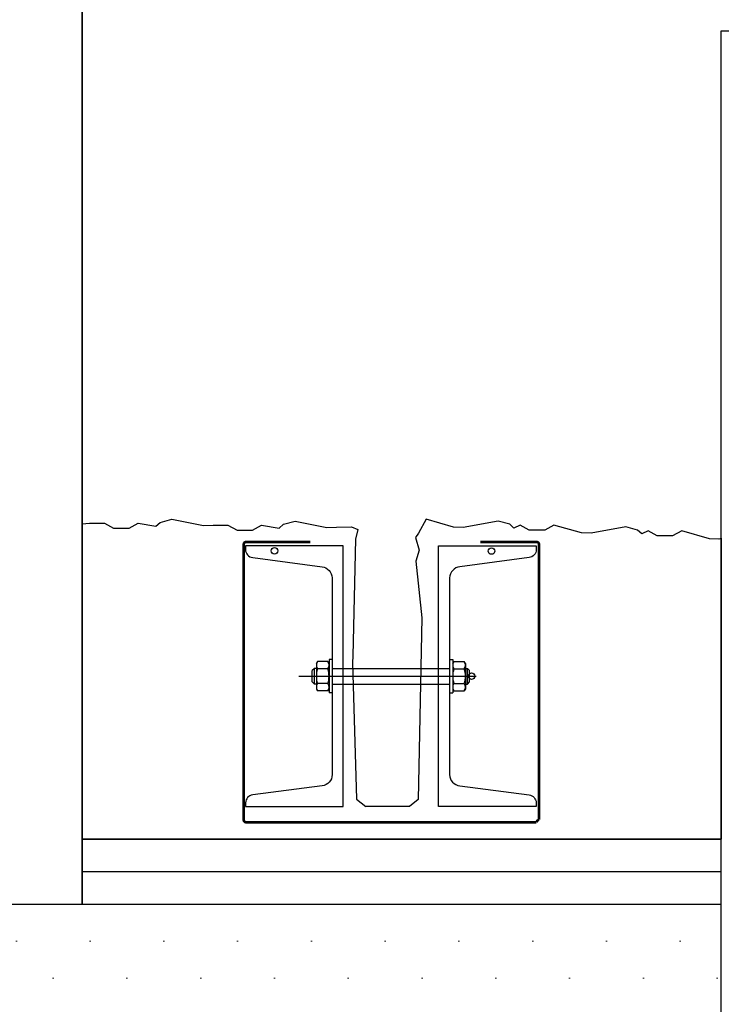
# Model space of a CAD drawing. Header units: centimetres. Extents: x 25511 to 42070, y 833 to 13367.
# Tile 8 of 59: x 29549 to 29603, y 2854 to 2930. Entities that reach past the tile are written whole.
import ezdxf

# ---------------------------------------------------------------- set-up
doc = ezdxf.new("R2010")
doc.units = ezdxf.units.CM
doc.header["$LTSCALE"] = 0.1
doc.linetypes.add('DASHED2', pattern=[9.525, 6.35, -3.175])
for name, color, linetype in [('A-ELEWACJE', 253, 'Continuous'), ('A_Ściany istniejące', 253, 'Continuous'), ('CKDRZWI_', 253, 'Continuous'), ('CKIZOLACJE', 253, 'Continuous')]:
    doc.layers.add(name, color=color, linetype=linetype)
doc.layers.add('A-Wyburzenia', color=253, linetype='DASHED2', lineweight=0)
doc.styles.get("Standard").update_dxf_attribs({"font": 'ic-simplex.shx', "width": 0.8})
doc.linetypes.add('IZOLACJA_CIEPLNA_OS', pattern='A,0.001,[220,CADKON.SHX,S=0.05,R=0,X=0,Y=0],-1,[220,CADKON.SHX,S=0.05,R=180,X=1,Y=0],-1', length=2.001)
doc.dimstyles.new('Kopia2 CADKON cm', dxfattribs={"dimscale": 5, "dimtxt": 3, "dimasz": 2.5, "dimexe": 1.8, "dimexo": 5, "dimgap": 0.6, "dimtad": 1, "dimrnd": 0.5, "dimtxsty": 'Standard', "dimblk1": 'OBLIQUE', "dimblk2": 'OBLIQUE', "dimsah": 1, "dimcen": 2.5, "dimadec": 1, "dimazin": 2, "dimtfac": 1, "dimtix": 1, "dimtmove": 2, "dimatfit": 3, "dimldrblk": 'OPEN30', "dimfxl": 2, "dimfxlon": 1, "dimtfill": 1, "dimtolj": 1, "dimarcsym": 0})

# ---------------------------------------------------------------- blocks, each defined once
blk = doc.blocks.new('A$7E8719B1A182C3')
at = {"color": 7, "linetype": 'Continuous', "lineweight": -3}
blk.add_line((0, 3250), (0, 0), dxfattribs=at)
blk = doc.blocks.new('A$7E88ED2232A4')
at = {"layer": 'A_Ściany istniejące'}
for p, q in [((24, -425.098), (24, -35.098)), ((24, -35.098), (2151, -35.098))]:
    blk.add_line(p, q, dxfattribs=at)
blk.add_lwpolyline([(-25, -102.098), (-25, 0)], dxfattribs=at)
blk = doc.blocks.new('_OBLIQUE')
at = {"color": 0, "linetype": 'ByBlock'}
blk.add_line((-0.5, -0.5), (0.5, 0.5), dxfattribs=at)
blk = doc.blocks.new('*D276')
at = {"layer": 'A-ELEWACJE', "color": 0, "lineweight": -2}
for p, q in [((29640.708, 2861.706), (29659.708, 2861.706)), ((29650.708, 2861.706), (29650.708, 2541.706)), ((29640.708, 2541.706), (29659.708, 2541.706))]:
    blk.add_line(p, q, dxfattribs=at)
at = {"layer": 'A-ELEWACJE', "color": 0, "lineweight": -2, "xscale": 12.5, "yscale": 12.5, "zscale": 12.5}
for p, rotation in [((29650.708, 2861.706), 90), ((29650.708, 2541.706), 270)]:
    blk.add_blockref('_OBLIQUE', p, dxfattribs=dict(at, rotation=rotation))
at = {"layer": 'A-ELEWACJE', "color": 0, "insert": (29640.208, 2701.706), "char_height": 15, "attachment_point": 5, "rotation": 90, "bg_fill": 3, "box_fill_scale": 1.1, "bg_fill_color": 256, "bg_fill_true_color": 13158600, "bg_fill_transparency": 0}
blk.add_mtext('\\A1;320', dxfattribs=at)
blk = doc.blocks.new('_Open30')
at = {"color": 0, "linetype": 'ByBlock', "lineweight": -2}
for p, q in [((-1, 0.2679), (0, 0)), ((0, 0), (-1, -0.2679)), ((0, 0), (-1, 0))]:
    blk.add_line(p, q, dxfattribs=at)
blk = doc.blocks.new('*D277')
at = {"layer": 'A-ELEWACJE', "color": 0, "lineweight": -2}
for p, q in [((29640.708, 2866.706), (29659.708, 2866.706)), ((29650.708, 2861.706), (29650.708, 2866.706)), ((29640.708, 2861.706), (29659.708, 2861.706))]:
    blk.add_line(p, q, dxfattribs=at)
at = {"layer": 'A-ELEWACJE', "color": 0, "lineweight": -2, "xscale": 12.5, "yscale": 12.5, "zscale": 12.5}
for p, rotation in [((29650.708, 2866.706), 270), ((29650.708, 2861.706), 90)]:
    blk.add_blockref('_OBLIQUE', p, dxfattribs=dict(at, rotation=rotation))
at = {"layer": 'A-ELEWACJE', "color": 0, "insert": (29640.208, 2864.206), "char_height": 15, "attachment_point": 5, "rotation": 90, "bg_fill": 3, "box_fill_scale": 1.1, "bg_fill_color": 256, "bg_fill_true_color": 13158600, "bg_fill_transparency": 0}
blk.add_mtext('\\A1;5', dxfattribs=at)
blk = doc.blocks.new('A$7E831B93662DB')
for p, q in [((-236.63, 241.98), (-231.07, 242.29)), ((-236.63, 0), (-236.63, 242)), ((-231.07, 242.29), (-219.68, 242.38)), ((-219.68, 242.38), (-212.63, 238.53)), ((-200.7, 238.53), (-193.79, 242.35)), ((-193.79, 242.35), (-180.24, 240.02)), ((-180.24, 240.02), (-177.03, 243.01)), ((-177.03, 243.01), (-168.04, 245.47)), ((-168.04, 245.47), (-143.66, 240.52)), ((-82.35, 241.55), (-73.37, 244.01)), ((-73.37, 244.01), (-48.99, 239.06)), ((26.93, 245.37), (21.25, 234.84)), ((48.11, 239.37), (26.93, 245.37)), ((82.14, 244.01), (55.38, 239.06)), ((91.12, 241.55), (82.14, 244.01)), ((-212.63, 238.53), (-200.7, 238.53)), ((-143.66, 240.52), (-136.39, 240.83)), ((-136.39, 240.83), (-125, 240.92)), ((-125, 240.92), (-117.95, 237.08)), ((-117.95, 237.08), (-106.02, 237.08)), ((-106.02, 237.08), (-99.11, 240.89)), ((-99.11, 240.89), (-85.56, 238.57)), ((-85.56, 238.57), (-82.35, 241.55)), ((-48.99, 239.06), (-41.71, 239.37)), ((-41.71, 239.37), (-30.32, 239.46)), ((-30.32, 239.46), (-25.32, 237.6)), ((-25.32, 237.6), (-27.15, 230.05)), ((21.25, 234.84), (18.95, 231.27)), ((55.38, 239.06), (48.11, 239.37)), ((94.34, 238.57), (91.12, 241.55)), ((99.11, 240.89), (94.34, 238.57)), ((106.02, 237.08), (99.11, 240.89)), ((117.95, 237.08), (106.02, 237.08)), ((125, 240.92), (117.95, 237.08)), ((146.18, 234.92), (125, 240.92)), ((153.46, 234.61), (146.18, 234.92)), ((180.21, 239.56), (153.46, 234.61)), ((189.19, 237.1), (180.21, 239.56)), ((192.41, 234.12), (189.19, 237.1)), ((197.18, 236.44), (192.41, 234.12)), ((204.09, 232.63), (197.18, 236.44)), ((223.07, 236.47), (216.02, 232.63)), ((244.26, 230.47), (223.07, 236.47)), ((-27.15, 230.05), (-29.13, 140.54)), ((18.95, 231.27), (21.61, 221.67)), ((216.02, 232.63), (204.09, 232.63)), ((251.53, 230.16), (244.26, 230.47)), ((253.36, 230.5), (251.53, 230.16)), ((253.36, 230.92), (253.36, 0)), ((21.61, 221.67), (19.1, 213.2)), ((19.1, 213.2), (23.74, 169.72)), ((23.74, 169.72), (20.89, 30.5)), ((-57.15, 134.75), (-56.28, 136.26)), ((-48.27, 136.26), (-56.28, 136.26)), ((-47.4, 134.75), (-48.27, 136.26)), ((-47.4, 137.75), (-47.4, 112.25)), ((-45, 137.75), (-47.4, 137.75)), ((-45, 137.75), (-45, 112.25)), ((-29.13, 140.54), (-29.38, 135.27)), ((45, 137.75), (45, 112.25)), ((45, 137.75), (47.4, 137.75)), ((47.4, 137.75), (47.4, 112.25)), ((47.4, 134.75), (48.27, 136.26)), ((48.27, 136.26), (56.28, 136.26)), ((57.15, 134.75), (56.28, 136.26)), ((-58.65, 131), (-60.38, 129.27)), ((-60.38, 120.73), (-60.38, 129.27)), ((-58.65, 119), (-58.65, 131)), ((-57.15, 131), (-58.65, 131)), ((-57.15, 134.75), (-57.15, 115.25)), ((-48.27, 130.63), (-56.28, 130.63)), ((-44.5, 131), (44.5, 131)), ((-29.38, 135.27), (-26.27, 30.82)), ((48.27, 130.63), (56.28, 130.63)), ((57.15, 134.75), (57.15, 115.25)), ((57.15, 131), (58.65, 131)), ((58.65, 119), (58.65, 131)), ((58.65, 131), (60.38, 129.27)), ((60.38, 120.73), (60.38, 129.27)), ((-70.68, 125), (65.5, 125)), ((-58.65, 119), (-60.38, 120.73)), ((-57.15, 119), (-58.65, 119)), ((-57.15, 115.25), (-56.28, 113.74)), ((-48.27, 119.37), (-56.28, 119.37)), ((-48.27, 113.74), (-56.28, 113.74)), ((-47.4, 115.25), (-48.27, 113.74)), ((-44.5, 119), (44.5, 119)), ((47.4, 115.25), (48.27, 113.74)), ((48.27, 119.37), (56.28, 119.37)), ((48.27, 113.74), (56.28, 113.74)), ((57.15, 115.25), (56.28, 113.74)), ((57.15, 119), (58.65, 119)), ((58.65, 119), (60.38, 120.73)), ((-45, 112.25), (-47.4, 112.25)), ((45, 112.25), (47.4, 112.25)), ((-26.27, 30.82), (-19.11, 25)), ((20.89, 30.5), (14.21, 25)), ((14.21, 25), (-19.11, 25)), ((-236.63, 0), (253.36, 0))]:
    blk.add_line(p, q)
at = {"linetype": 'DASHED2', "const_width": 2}
for points in [[(-61.87, 228), (-110.87, 228, 0.414214), (-112.87, 226), (-112.87, 14.94, 0.414214), (-110.87, 12.94), (-110.87, 12.94)], [(-110.87, 12.94), (111.63, 12.94, -0.264829), (113.63, 14.94), (113.63, 226, 0.414214), (111.63, 228), (68.6, 228)]]:
    blk.add_lwpolyline(points, format="xyb", dxfattribs=at)
for points in [[(-36.5, 225), (-111.5, 225), (-111.5, 222.04, 0.391021), (-105.98, 216.06), (-52.82, 208.97, -0.360955), (-45, 200.5), (-45, 49.5, -0.391021), (-52.82, 41.03), (-105.98, 33.94, 0.360955), (-111.5, 27.96), (-111.5, 25), (-36.5, 25)], [(36.5, 225), (111.5, 225), (111.5, 222.04, -0.391021), (105.98, 216.06), (52.82, 208.97, 0.360955), (45, 200.5), (45, 49.5, 0.391021), (52.82, 41.03), (105.98, 33.94, -0.360955), (111.5, 27.96), (111.5, 25), (36.5, 25)]]:
    blk.add_lwpolyline(points, format="xyb", close=True)
for centre in [(-89.25, 221.16), (77.1, 221.01), (61.93, 125)]:
    blk.add_circle(centre, 2.5)
for centre, radius, start, end in [((-52.17, 133.45), 4.98, 145.56153, 214.43847), ((-52.38, 133.45), 4.98, 325.56153, 34.43847), ((52.38, 133.45), 4.98, 145.56153, 214.43847), ((52.17, 133.45), 4.98, 325.56153, 34.43847), ((-38.55, 125), 18.6, 162.38303, 197.61697), ((-66, 125), 18.6, 342.38303, 17.61697), ((66, 125), 18.6, 162.38303, 197.61697), ((38.55, 125), 18.6, 342.38303, 17.61697), ((-52.17, 116.55), 4.98, 145.56153, 214.43847), ((-52.38, 116.55), 4.98, 325.56153, 34.43847), ((52.38, 116.55), 4.98, 145.56153, 214.43847), ((52.17, 116.55), 4.98, 325.56153, 34.43847)]:
    blk.add_arc(centre, radius, start, end)

msp = doc.modelspace()

# ---------------------------------------------------------------- hatches: boundary and pattern name
at = {"layer": 'A-Wyburzenia'}
h = msp.add_hatch(dxfattribs=at)
h.set_pattern_fill('PLASTER', color=256, scale=4, style=0)
h.set_pattern_definition([(45, (-6371636.7837, -5685150.499), (-2.8284271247, 2.8284271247), [0, -4])])
h.paths.add_polyline_path([(29603.236, 2541.706), (29603.236, 2861.706), (29534.236, 2861.706), (29534.236, 2569.706), (29539.236, 2569.706), (29539.236, 2541.706)])

# ---------------------------------------------------------------- linework, layer by layer
at = {"layer": 'CKIZOLACJE'}
for points in [[(29554.236, 2988.804), (29554.236, 2861.706)], [(29603.206, 2866.706), (29554.236, 2866.706)], [(29603.206, 2861.706), (29534.236, 2861.706)]]:
    msp.add_lwpolyline(points, dxfattribs=at)
at = {"layer": 'CKIZOLACJE', "linetype": 'IZOLACJA_CIEPLNA_OS', "ltscale": 1.4}
msp.add_lwpolyline([(29603.206, 2864.206), (29554.236, 2864.206)], dxfattribs=at)

# ---------------------------------------------------------------- block references
at = {"layer": 'CKDRZWI_', "xscale": 0.1, "yscale": 0.1, "zscale": 0.1, "rotation": 360}
msp.add_blockref('A$7E8719B1A182C3', (29603.206, 2541.706), dxfattribs=at)
at = {"layer": 'CKIZOLACJE'}
msp.add_blockref('A$7E88ED2232A4', (29579.236, 2963.804), dxfattribs=at)

# ---------------------------------------------------------------- next in the draw order: dimensions: what is measured, and where the dimension line sits
at = {"layer": 'A-ELEWACJE'}
dim = msp.add_linear_dim(base=(29650.708, 2541.706), p1=(29603.206, 2861.706), p2=(29603.536, 2541.706), angle=90, dimstyle='Kopia2 CADKON cm', dxfattribs=at)
dim.commit()
dim.dimension.update_dxf_attribs({"geometry": '*D276', "text_midpoint": (29640.208, 2701.706)})

# ---------------------------------------------------------------- next in the draw order: dimensions: what is measured, and where the dimension line sits
dim = msp.add_linear_dim(base=(29650.708, 2866.706), p1=(29603.206, 2861.706), p2=(29603.206, 2866.706), angle=90, dimstyle='Kopia2 CADKON cm', override={"dimtmove": 2}, dxfattribs=at)
dim.commit()
dim.dimension.update_dxf_attribs({"geometry": '*D277', "text_midpoint": (29640.208, 2864.206)})

# ---------------------------------------------------------------- next in the draw order: block references
at = {"lineweight": -3, "xscale": 0.1, "yscale": 0.1, "zscale": 0.1}
msp.add_blockref('A$7E831B93662DB', (29577.899, 2866.706), dxfattribs=at)

doc.saveas('drawing.dxf')
